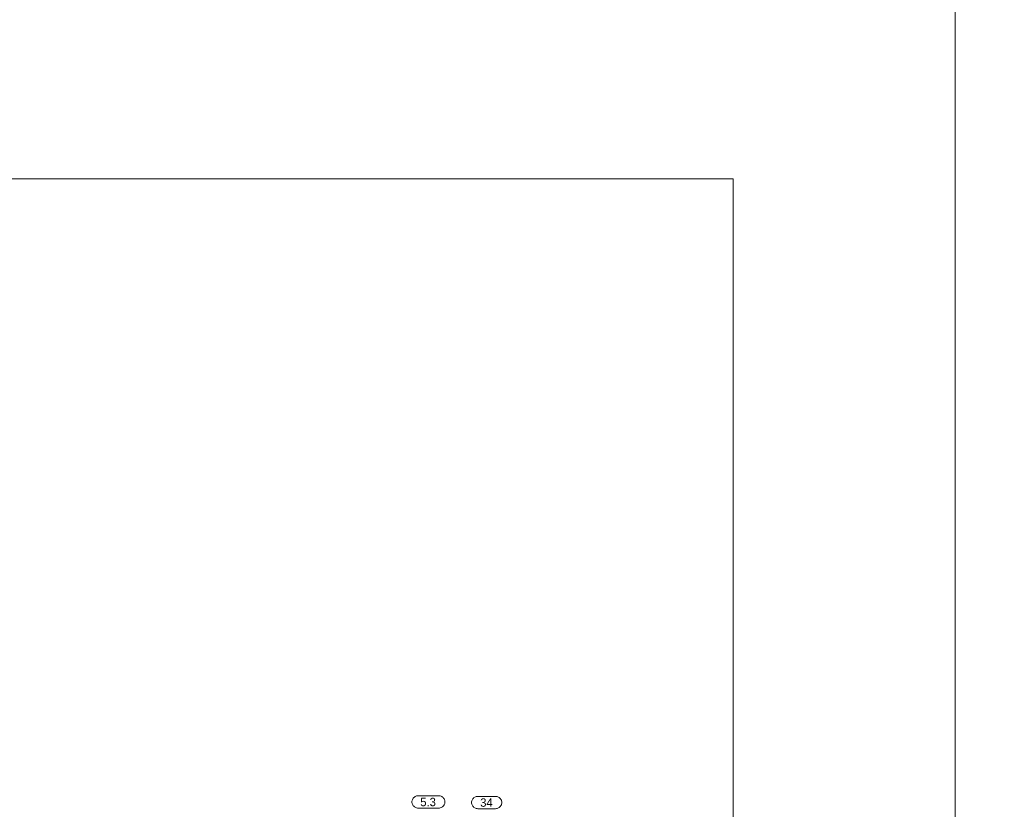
# Model space of a CAD drawing. Header units: millimetres. Extents: x 0 to 203, y 0 to 47.
# Tile 50 of 196: x 28 to 42, y 13 to 24. Entities that reach past the tile are written whole.
import ezdxf

# ---------------------------------------------------------------- set-up
doc = ezdxf.new("R2010")
doc.units = ezdxf.units.MM
doc.layers.add('PDF_Geomertry', color=7, linetype='Continuous')
doc.layers.add('PDF_Text', color=7, linetype='Continuous')
doc.styles.add('PDF Arial', font='txt')

msp = doc.modelspace()

# ---------------------------------------------------------------- linework, layer by layer
at = {"layer": 'PDF_Geomertry', "lineweight": 15}
for points in [[(41.751, 6.116), (41.751, 6.273), (41.751, 6.587), (41.535, 6.587), (41.063, 6.587), (41.063, 7.059), (41.063, 25.754)], [(37.944, 7.094), (37.944, 21.994), (23.339, 21.994), (23.339, 24.426)]]:
    msp.add_lwpolyline(points, dxfattribs=at)
for points in [[(33.812, 13.337), (33.824, 13.337), (33.835, 13.335), (33.846, 13.331), (33.856, 13.326), (33.866, 13.319), (33.874, 13.312), (33.882, 13.303), (33.889, 13.294), (33.894, 13.283), (33.897, 13.272), (33.9, 13.261), (33.901, 13.249), (33.901, 13.253), (33.9, 13.242), (33.897, 13.23), (33.894, 13.219), (33.889, 13.209), (33.882, 13.199), (33.874, 13.191), (33.866, 13.183), (33.856, 13.176), (33.846, 13.172), (33.835, 13.168), (33.824, 13.165), (33.812, 13.165), (33.525, 13.165), (33.514, 13.165), (33.502, 13.168), (33.492, 13.172), (33.481, 13.176), (33.472, 13.183), (33.463, 13.191), (33.455, 13.199), (33.449, 13.209), (33.444, 13.219), (33.44, 13.23), (33.438, 13.242), (33.437, 13.253), (33.437, 13.249), (33.438, 13.261), (33.44, 13.272), (33.444, 13.283), (33.449, 13.294), (33.455, 13.303), (33.463, 13.312), (33.472, 13.319), (33.481, 13.326), (33.492, 13.331), (33.502, 13.335), (33.514, 13.337), (33.525, 13.337), (33.812, 13.337)], [(34.61, 13.33), (34.622, 13.329), (34.633, 13.327), (34.644, 13.323), (34.654, 13.318), (34.663, 13.312), (34.672, 13.304), (34.68, 13.295), (34.686, 13.285), (34.692, 13.275), (34.695, 13.265), (34.697, 13.253), (34.698, 13.242), (34.698, 13.245), (34.697, 13.234), (34.695, 13.222), (34.692, 13.212), (34.686, 13.201), (34.68, 13.192), (34.672, 13.183), (34.663, 13.175), (34.654, 13.169), (34.644, 13.164), (34.633, 13.16), (34.622, 13.158), (34.61, 13.157), (34.362, 13.157), (34.351, 13.158), (34.34, 13.16), (34.328, 13.164), (34.318, 13.169), (34.308, 13.175), (34.299, 13.183), (34.292, 13.192), (34.285, 13.201), (34.281, 13.212), (34.277, 13.222), (34.274, 13.234), (34.274, 13.245), (34.274, 13.242), (34.274, 13.253), (34.277, 13.265), (34.281, 13.275), (34.285, 13.285), (34.292, 13.295), (34.299, 13.304), (34.308, 13.312), (34.318, 13.318), (34.328, 13.323), (34.34, 13.327), (34.351, 13.329), (34.362, 13.33), (34.61, 13.33)]]:
    msp.add_lwpolyline(points, close=True, dxfattribs=at)

# ---------------------------------------------------------------- texts
at = {"layer": 'PDF_Text', "char_height": 0.1181, "attachment_point": 7, "style": 'PDF Arial'}
for s, insert in [('5.3', (33.554, 13.19)), ('34', (34.395, 13.182))]:
    msp.add_mtext(s, dxfattribs=dict(at, insert=insert))

doc.saveas('drawing.dxf')
